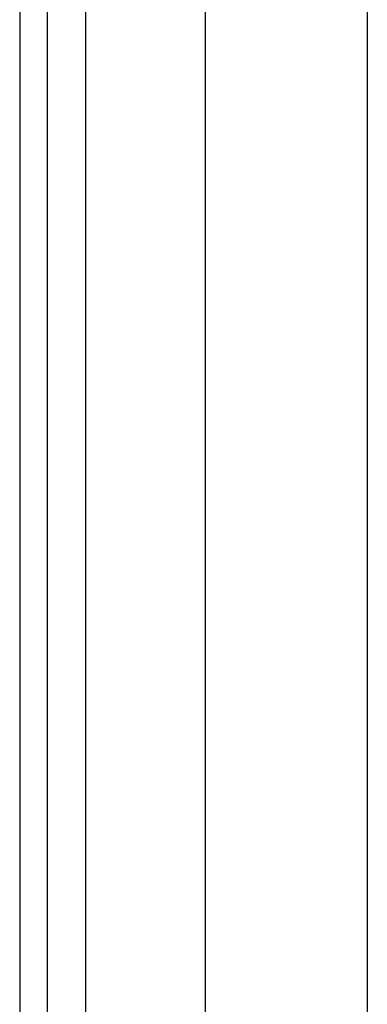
# Model space of a CAD drawing. Header units: inches. Extents: x 6 to 173, y 11 to 93.
# Tile 117 of 214: x 5.539 to 6.385, y 67.134 to 69.533. Entities that reach past the tile are written whole.
import ezdxf

# ---------------------------------------------------------------- set-up
doc = ezdxf.new("R2010")
doc.units = ezdxf.units.IN
doc.header["$MEASUREMENT"] = 0
doc.layers.add('Visible Edges(ANSI)', color=7, linetype='Continuous', lineweight=25)
doc.layers.add('Visible Tangent Edges(ANSI)', color=7, linetype='Continuous', lineweight=25)

msp = doc.modelspace()

# ---------------------------------------------------------------- linework, layer by layer
at = {"layer": 'Visible Edges(ANSI)'}
for p, q in [((5.5394, 70.6177), (5.5394, 29.1367)), ((5.6074, 29.1367), (5.6074, 70.6177)), ((5.9915, 66.9116), (5.9915, 69.9603)), ((6.3852, 69.9603), (6.3852, 66.9126))]:
    msp.add_line(p, q, dxfattribs=at)
at = {"layer": 'Visible Tangent Edges(ANSI)'}
msp.add_line((5.7004, 29.1367), (5.7004, 70.6177), dxfattribs=at)

doc.saveas('drawing.dxf')
